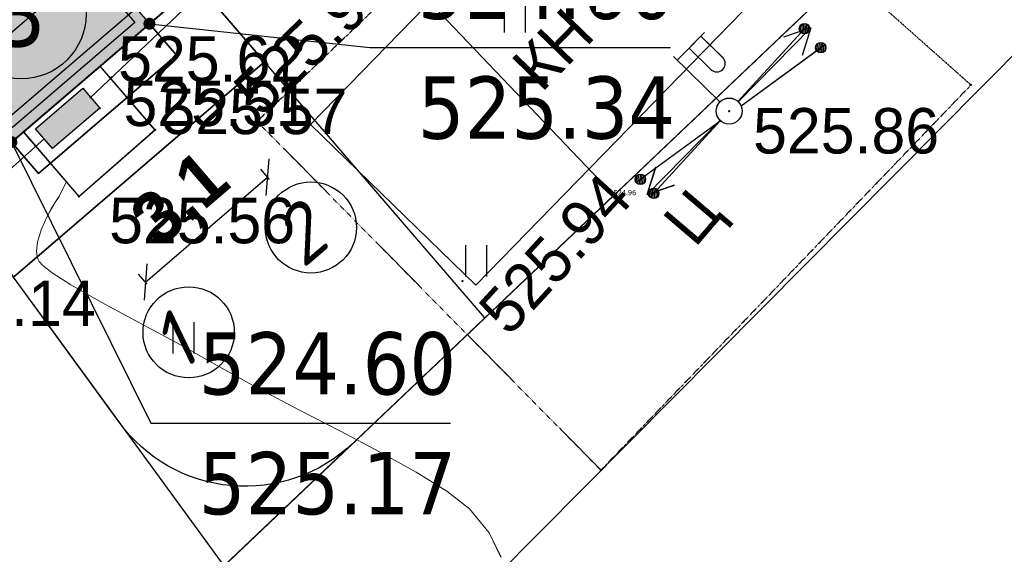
# Model space of a CAD drawing. Header units: millimetres. Extents: x 767170 to 66149698, y -983507 to 2493658.
# Tile 238 of 256: x 3346774 to 3365718, y -739359 to -729061. Entities that reach past the tile are written whole.
import ezdxf
from ezdxf.enums import TextEntityAlignment as Align

# ---------------------------------------------------------------- set-up
doc = ezdxf.new("R2010")
doc.units = ezdxf.units.MM
for name, pattern in [('ACAD_ISO03W100', [30, 12, -18]), ('Д_ТРОТ_ТРУБА', [3, 1.5, -1.5]), ('ДОРОГИ_СТРОЯЩ', [9, 8, -1])]:
    doc.linetypes.add(name, pattern=pattern)
for name, color, linetype in [('(004) Точки рельефа', 7, 'Continuous'), ('(004a) Точки рельефа (отк.)', 7, 'Continuous'), ('(007) Здания', 7, 'Continuous'), ('(013) Газ', 30, 'ИК_Газопровод -------г--------'), ('(022) Возд. Линии', 7, 'Continuous'), ('(025) Дорога', 7, 'Continuous'), ('(031) Горизонтали', 42, 'Continuous'), ('(035) Откосы', 7, 'Continuous'), ('(036) Растительность', 7, 'Continuous'), ('(040) Ограда', 7, 'Continuous'), ('METALL OG', 7, 'Continuous'), ('R_Loyiha_SRF-BND', 7, 'Continuous'), ('V-NODE-TEXT', 11, 'Continuous'), ('V_Loyiha_OPOR-PNT', 7, 'Continuous'), ('Пикет', 7, 'Continuous')]:
    doc.layers.add(name, color=color, linetype=linetype)
doc.layers.add('ВВГ 3х2.5', color=5, linetype='Continuous', lineweight=40)
doc.layers.add('ГТ_ОТМЕТКА НУЛЯ', color=7, linetype='Continuous', lineweight=25)
doc.styles.add('BM-431', font='txt')
doc.styles.add('D-431', font='txt')
doc.styles.add('FAYZXON', font='GOTHICB.TTF')
doc.styles.add('GOST-2.304_Type-B', font='GOST_Common.ttf')
doc.styles.add('P-131', font='txt')
doc.styles.get("Standard").update_dxf_attribs({"font": 'isocpeui.ttf'})
doc.styles.add('Tahoma', font='tahoma.ttf')
doc.linetypes.add('GAZ_VOZDUSH', pattern='A,1,-2,["~",Standard,S=3,R=0,X=-1.5,Y=-1.5],-1,10', length=14)
doc.linetypes.add('ИК_Газопровод -------г--------', pattern='A,9,-0.6,["Г",Standard,S=1.2,R=0,X=0,Y=-0.6],-1.2', length=10.8)
doc.linetypes.add('ОГРАДА_V_ПРОВ', pattern='A,2.5,["v",Standard,S=1,R=0,X=0,Y=0],5,["v",Standard,S=1,R=180,X=0,Y=0],2.5', length=10)
doc.linetypes.add('ОГРАДА_БЕТ', pattern='A,4,["|",Standard,S=0.8,R=0,X=0,Y=-0.8],4', length=8)
doc.dimstyles.new('MAGENTA genplan dimension', dxfattribs={"dimtxt": 1000, "dimasz": 500, "dimexe": 200, "dimexo": 300, "dimgap": 100, "dimtad": 1, "dimdec": 1, "dimlfac": 0.001, "dimzin": 1, "dimtxsty": 'FAYZXON', "dimblk": 'OBLIQUE', "dimcen": 0, "dimclrd": 142, "dimclre": 142, "dimclrt": 6, "dimadec": 0, "dimazin": 0, "dimtfac": 1, "dimtdec": 1, "dimtmove": 0, "dimatfit": 3, "dimldrblk": 'OBLIQUE', "dimfxl": 1, "dimlwd": 30, "dimlwe": 30, "dimarcsym": 0})

# ---------------------------------------------------------------- blocks, each defined once
blk = doc.blocks.new('I04010')
for p, q in [((-0.412273, 0.007146), (-0.412273, 1.207146)), ((0.387727, 1.207146), (0.387727, 0.007146))]:
    blk.add_line(p, q)
blk = doc.blocks.new('s3-flat-16')
at = {"layer": '(022) Возд. Линии'}
h = blk.add_hatch(dxfattribs=at)
h.set_pattern_fill('ACET-2D-ANSI31', color=256, scale=0.01, angle=216.1445, style=0)
h.set_pattern_definition([(261.144504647, (-32250.83694, -79576.628754), (0.031371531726, -0.004887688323), [])])
edge = h.paths.add_edge_path()
edge.add_arc((-1.534, -1.121), 0.1, 0, 360)
blk.add_lwpolyline([(0, 0), (-1.615, -1.18)], dxfattribs=at)
blk.add_circle((-1.534, -1.121), 0.1, dxfattribs=at)
blk = doc.blocks.new('s4-flat-16')
at = {"layer": '(022) Возд. Линии'}
h = blk.add_hatch(dxfattribs=at)
h.set_pattern_fill('ACET-2D-ANSI31', color=256, scale=0.01, angle=36.1445, style=0)
h.set_pattern_definition([(81.144504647, (-32251.239618, -79576.92287), (-0.031371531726, 0.004887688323), [])])
edge = h.paths.add_edge_path()
edge.add_arc((1.534, 1.121), 0.1, 0, 360)
blk.add_lwpolyline([(0, 0), (1.615, 1.18)], dxfattribs=at)
blk.add_circle((1.534, 1.121), 0.1, dxfattribs=at)
blk = doc.blocks.new('prov-s-flat-12')
at = {"layer": '(022) Возд. Линии'}
for name, p in [('s4-flat-16', (0.202, 0.148)), ('s3-flat-16', (-0.201, -0.146))]:
    blk.add_blockref(name, p, dxfattribs=at)
blk = doc.blocks.new('STOLB-flat-5')
at = {"layer": '(022) Возд. Линии'}
blk.add_circle((0, 0), 0.25, dxfattribs=at)
blk = doc.blocks.new('s3-flat-17')
at = {"layer": '(022) Возд. Линии'}
h = blk.add_hatch(dxfattribs=at)
h.set_pattern_fill('ACET-2D-ANSI31', color=256, scale=0.01, angle=227.5732, style=0)
h.set_pattern_definition([(272.57319229, (-32250.842247, -79576.64046), (0.031717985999, 0.001425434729), [])])
edge = h.paths.add_edge_path()
edge.add_arc((-1.282, -1.402), 0.1, 0, 360)
blk.add_lwpolyline([(0, 0), (-1.349, -1.476)], dxfattribs=at)
blk.add_circle((-1.282, -1.402), 0.1, dxfattribs=at)
blk = doc.blocks.new('s4-flat-17')
at = {"layer": '(022) Возд. Линии'}
h = blk.add_hatch(dxfattribs=at)
h.set_pattern_fill('ACET-2D-ANSI31', color=256, scale=0.01, angle=47.5732, style=0)
h.set_pattern_definition([(92.57319229, (-32251.178662, -79577.008535), (-0.031717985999, -0.001425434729), [])])
edge = h.paths.add_edge_path()
edge.add_arc((1.282, 1.402), 0.1, 0, 360)
blk.add_lwpolyline([(0, 0), (1.349, 1.476)], dxfattribs=at)
blk.add_circle((1.282, 1.402), 0.1, dxfattribs=at)
blk = doc.blocks.new('prov-s-flat-13')
at = {"layer": '(022) Возд. Линии'}
for name, p in [('s4-flat-17', (0.169, 0.185)), ('s3-flat-17', (-0.168, -0.183))]:
    blk.add_blockref(name, p, dxfattribs=at)
blk = doc.blocks.new('S2-flat-12')
at = {"layer": '(022) Возд. Линии'}
for p, q in [((0, 0), (1.402, 1.426)), ((1.402, 1.426), (0.874, 1.245)), ((1.402, 1.426), (1.23, 0.894))]:
    blk.add_line(p, q, dxfattribs=at)
blk = doc.blocks.new('S1-flat-12')
at = {"layer": '(022) Возд. Линии'}
for p, q in [((0, 0), (-1.402, -1.426)), ((-1.402, -1.426), (-1.23, -0.894)), ((-1.402, -1.426), (-0.874, -1.245))]:
    blk.add_line(p, q, dxfattribs=at)
blk = doc.blocks.new('f-flat-11')
at = {"layer": '(022) Возд. Линии'}
for points in [[(-0.998, 0.982), (-0.472, 1.516)], [(-0.178, 0.175), (-1.069, 1.052)]]:
    blk.add_lwpolyline(points, dxfattribs=at)
blk.add_lwpolyline([(-0.122, 0.803), (-0.122, 0.803, 0.414214), (-0.124, 1.033), (-0.542, 1.445), (-0.77, 1.213), (-0.351, 0.801, 0.414214)], format="xyb", close=True, dxfattribs=at)
blk.add_circle((0, 0), 0.25, dxfattribs=at)
blk = doc.blocks.new('U1073-flat-1')
blk.add_hatch(color=7).paths.add_polyline_path([(-0.618, -0.201), (0.292, 0.581), (0.618, 0.201), (-0.292, -0.581)])
at = {"color": 7}
blk.add_lwpolyline([(0.292, 0.581), (0.618, 0.201), (-0.292, -0.581), (-0.618, -0.201)], close=True, dxfattribs=at)
at = {"color": 4, "oblique": 15}
blk.add_attdef('Z', (0.07, -0.759), '', height=1, rotation=310.6527, dxfattribs=at)
blk = doc.blocks.new('Topo Xos')
at = {"layer": '(004) Точки рельефа', "color": 7, "linetype": 'ByBlock', "lineweight": -2, "transparency": 16777216}
for p in [(-4.437, -159.15), (7.669, -159.208), (-4.841, -160.855)]:
    blk.add_point(p, dxfattribs=at)
at = {"layer": '(004a) Точки рельефа (отк.)', "color": 7, "linetype": 'ByBlock', "lineweight": -2, "transparency": 16777216}
for p in [(-4.211, -158.56), (-3.377, -159.571)]:
    blk.add_point(p, dxfattribs=at)
at = {"layer": '(013) Газ', "linetype": 'GAZ_VOZDUSH', "ltscale": 600, "transparency": 16777216, "flags": 128}
for points in [[(211.363, 129.819), (211.209, 128.871), (207.778, 121.494), (202.64, 118.683), (188.166, 85.176), (177.148, 55.188), (172.051, 44.881), (154.526, 10.276), (125.133, -20.235), (128.406, -27.612), (104.917, -48.213), (106.152, -52.909), (104.176, -59.427), (65.329, -101.114), (61.676, -103.137), (50.307, -114.313), (42.371, -118.322), (-2.23, -156.679), (-4.629, -158.957)], [(-5.51, -159.742), (-12.404, -165.914), (-6.717, -172.301), (-11.078, -176.184)]]:
    blk.add_lwpolyline(points, dxfattribs=at)
at = {"layer": '(025) Дорога', "linetype": 'Д_ТРОТ_ТРУБА', "ltscale": 600, "transparency": 16777216, "flags": 128}
blk.add_lwpolyline([(223.139, 118.213), (208.245, 89.448), (197.876, 69.507), (189.707, 53.958), (176.533, 32.47), (171.951, 25.289), (161.032, 1.412), (144.541, -23.563), (132.433, -37.824), (113.3, -57.675), (94.179, -76.92), (79.849, -91.248), (51.179, -119.895), (31.087, -139.861), (16.304, -154.937), (-0.773, -172.153), (-3.755, -175.128)], dxfattribs=at)
at = {"layer": '(031) Горизонтали', "color": 42, "linetype": 'Continuous', "lineweight": 0, "ltscale": 600, "transparency": 16777216}
blk.add_lwpolyline([(3.28, -167.802), (3.052, -167.331), (2.673, -166.869), (2.235, -166.532), (1.648, -166.166), (0.953, -165.778), (0.191, -165.376), (-0.597, -164.967), (-1.37, -164.56), (-2.088, -164.161), (-2.889, -163.711), (-3.676, -163.286), (-4.397, -162.896), (-4.998, -162.556), (-5.356, -162.327), (-5.535, -162.184), (-5.606, -162.105), (-5.625, -162.07), (-5.642, -162.019), (-5.656, -161.909), (-5.639, -161.732), (-5.566, -161.494), (-5.45, -161.24), (-5.374, -161.094), (-5.302, -160.975), (-5.224, -160.857), (-5.084, -160.581), (-5.081, -160.575)], dxfattribs=at)
at = {"layer": '(035) Откосы', "ltscale": 600, "transparency": 16777216}
blk.add_lwpolyline([(-9.862, -160.886), (2.903, -149.919), (7.746, -142.538), (25.311, -130.903), (40.01, -117.334), (40.328, -116.97), (40.386, -116.493), (34.649, -107.716), (22.507, -95.526), (14.281, -85.984)], dxfattribs=at)
at = {"layer": '(040) Ограда', "linetype": 'ОГРАДА_БЕТ', "ltscale": 600, "transparency": 16777216, "flags": 128}
blk.add_lwpolyline([(-12.255, -157.943), (-9.862, -160.886), (-9.1, -161.822), (44.525, -115.774)], dxfattribs=at)
at = {"layer": '(040) Ограда', "ltscale": 600, "transparency": 16777216}
blk.add_lwpolyline([(-12.565, -158.195), (-10.172, -161.138), (-9.151, -162.393), (44.786, -116.077)], dxfattribs=at)
at = {"layer": '(040) Ограда', "linetype": 'ОГРАДА_V_ПРОВ', "ltscale": 600, "transparency": 16777216, "flags": 128}
blk.add_lwpolyline([(-5.91, -159.61), (-4.841, -160.855), (-3.377, -159.571), (-4.433, -158.341)], dxfattribs=at)
at = {"layer": '(022) Возд. Линии', "transparency": 16777216}
for name, p in [('prov-s-flat-13', (7.669, -159.208)), ('S2-flat-12', (7.842, -159.032)), ('f-flat-11', (7.669, -159.208)), ('prov-s-flat-12', (7.697, -159.256)), ('U1073-flat-1', (-5.055, -159.351)), ('STOLB-flat-5', (7.669, -159.208)), ('S1-flat-12', (7.493, -159.387))]:
    blk.add_blockref(name, p, dxfattribs=at)
at = {"layer": '(036) Растительность', "linetype": 'Continuous', "transparency": 16777216, "xscale": 0.5, "yscale": 0.5, "zscale": 0.5}
for p in [(3.551, -157.699), (2.809, -162.395), (-2.821, -163.879)]:
    blk.add_blockref('I04010', p, dxfattribs=at)
at = {"layer": '(004) Точки рельефа', "linetype": 'ByBlock', "transparency": 16777216, "char_height": 0.875, "attachment_point": 4, "style": 'D-431'}
for s, insert in [('525.51', (-3.982, -159.065)), ('525.86', (8.13, -159.594)), ('525.56', (-4.259, -161.323)), ('525.14', (-8.097, -162.916))]:
    blk.add_mtext(s, dxfattribs=dict(at, insert=insert))
at = {"layer": '(004a) Точки рельефа (отк.)', "linetype": 'ByBlock', "transparency": 16777216, "char_height": 0.875, "attachment_point": 4, "style": 'D-431'}
for s, insert in [('525.62', (-4.086, -158.21)), ('525.57', (-3.252, -159.221))]:
    blk.add_mtext(s, dxfattribs=dict(at, insert=insert))
blk = doc.blocks.new('_Oblique')
at = {"color": 0, "linetype": 'ByBlock', "lineweight": -2}
blk.add_line((-0.5, -0.5), (0.5, 0.5), dxfattribs=at)
blk = doc.blocks.new('*D294')
at = {"color": 142, "lineweight": 30, "transparency": 16777216}
for p, q in [((1989123, -731441), (1989123, -731185)), ((1992223, -731441), (1992223, -731185)), ((1989123, -731385), (1992223, -731385))]:
    blk.add_line(p, q, dxfattribs=at)
at = {"color": 142, "lineweight": 30, "transparency": 16777216, "xscale": 500, "yscale": 500, "zscale": 500, "rotation": 180}
blk.add_blockref('_Oblique', (1989123, -731385), dxfattribs=at)
at = {"color": 142, "lineweight": 30, "transparency": 16777216, "xscale": 500, "yscale": 500, "zscale": 500}
blk.add_blockref('_Oblique', (1992223, -731385), dxfattribs=at)
at = {"color": 6, "transparency": 16777216, "insert": (1990673, -730689), "char_height": 1000, "attachment_point": 5, "style": 'FAYZXON'}
blk.add_mtext('3,1', dxfattribs=at)
blk = doc.blocks.new('*D295')
at = {"color": 142, "lineweight": 30, "transparency": 16777216}
for p, q in [((1986356, -727461), (1986356, -724361)), ((1986433, -724361), (1986556, -724361)), ((1986433, -727461), (1986556, -727461))]:
    blk.add_line(p, q, dxfattribs=at)
at = {"color": 142, "lineweight": 30, "transparency": 16777216, "xscale": 500, "yscale": 500, "zscale": 500}
for p, rotation in [((1986356, -724361), 90), ((1986356, -727461), 270)]:
    blk.add_blockref('_Oblique', p, dxfattribs=dict(at, rotation=rotation))
at = {"color": 6, "transparency": 16777216, "insert": (1985661, -725911), "char_height": 1000, "attachment_point": 5, "rotation": 90, "style": 'FAYZXON'}
blk.add_mtext('3,1', dxfattribs=at)
blk = doc.blocks.new('A$C086e4636')
at = {"color": 0, "lineweight": 30, "ltscale": 400}
for points in [[(-2733, 65), (-2524, 65), (-2524, -6), (-2733, -6)], [(-2500, 0), (-2500, -2452), (-2524, -2452), (-2524, 0)], [(2534, 0), (2534, -2452), (2558, -2452), (2558, 0)], [(2767, 65), (2558, 65), (2558, -6), (2767, -6)], [(-2524, -2452), (-2524, -2518), (-2458, -2518), (-2458, -2452)], [(2558, -2452), (2558, -2518), (2492, -2518), (2492, -2452)]]:
    blk.add_lwpolyline(points, close=True, dxfattribs=at)
at = {"color": 0, "linetype": 'ACAD_ISO03W100', "lineweight": 25, "ltscale": 15}
for points in [[(0, 0, -0.433127), (-2458, -2518)], [(34, 0, 0.433127), (2492, -2518)]]:
    blk.add_lwpolyline(points, format="xyb", dxfattribs=at)
blk = doc.blocks.new('A$Cdc330da0')
at = {"color": 0, "lineweight": 30, "ltscale": 400}
for points in [[(-2570, 1291), (-2360, 1291), (-2360, 1220), (-2570, 1220)], [(141, 1226), (141, -1226), (164, -1226), (164, 1226)], [(374, 1291), (164, 1291), (164, 1220), (374, 1220)], [(164, -1226), (164, -1292), (98, -1292), (98, -1226)]]:
    blk.add_lwpolyline(points, close=True, dxfattribs=at)
at = {"color": 0, "linetype": 'ACAD_ISO03W100', "lineweight": 25, "ltscale": 15}
blk.add_lwpolyline([(-2360, 1226, 0.433127), (98, -1292)], format="xyb", dxfattribs=at)
blk = doc.blocks.new('A$C506b9f70')
at = {"color": 0, "ltscale": 400, "xscale": 1.230330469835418, "yscale": 1.230330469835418, "zscale": 1.230330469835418, "rotation": 179.9999999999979}
blk.add_blockref('A$C086e4636', (-371, -1573), dxfattribs=at)
at = {"color": 0, "xscale": 0.7338707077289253, "yscale": 0.7338707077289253, "zscale": 0.7338707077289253, "rotation": 180.000000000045}
blk.add_blockref('A$Cdc330da0', (-5507, -705), dxfattribs=at)
blk = doc.blocks.new('Eksplikatsia')
h = blk.add_hatch(color=2)
h.dxf.hatch_style = 1
edge = h.paths.add_edge_path()
edge.add_arc((0, 0), 1250, 0, 360)
at = {"lineweight": 30}
blk.add_circle((0, 0), 1250, dxfattribs=at)
at = {"color": 1}
blk.add_attdef('№', text='', height=1250, dxfattribs=at).set_placement((0, 0), align=Align.MIDDLE_CENTER)
blk = doc.blocks.new('*U1387')
at = {"layer": 'V_Loyiha_OPOR-PNT', "const_width": 0.115, "elevation": 523.97}
blk.add_lwpolyline([(-3.542, -157.526, 1), (-3.426, -157.526, 1)], format="xyb", close=True, dxfattribs=at)
at = {"layer": 'V_Loyiha_OPOR-PNT', "elevation": 523.97}
blk.add_lwpolyline([(-3.484, -157.526), (0.755, -157.986), (6.542, -157.986)], dxfattribs=at)
at = {"layer": 'V_Loyiha_OPOR-PNT', "color": 1, "style": 'Tahoma'}
blk.add_text('524.60', height=1.2, dxfattribs=at).set_placement((1.679, -157.433, 523.97))
at = {"layer": 'V_Loyiha_OPOR-PNT', "color": 5, "style": 'Tahoma'}
blk.add_text('525.34', height=1.2, dxfattribs=at).set_placement((1.679, -159.74, 523.97))
blk = doc.blocks.new('*U1388')
at = {"layer": 'V_Loyiha_OPOR-PNT', "const_width": 0.115, "elevation": 524.59}
blk.add_lwpolyline([(-6.197, -159.806, 1), (-6.082, -159.806, 1)], format="xyb", close=True, dxfattribs=at)
at = {"layer": 'V_Loyiha_OPOR-PNT', "elevation": 524.59}
blk.add_lwpolyline([(-6.139, -159.806), (-3.458, -165.221), (2.31, -165.221)], dxfattribs=at)
at = {"layer": 'V_Loyiha_OPOR-PNT', "color": 1, "style": 'Tahoma'}
blk.add_text('524.60', height=1.2, dxfattribs=at).set_placement((-2.535, -164.667, 524.59))
at = {"layer": 'V_Loyiha_OPOR-PNT', "color": 5, "style": 'Tahoma'}
blk.add_text('525.17', height=1.2, dxfattribs=at).set_placement((-2.535, -166.974, 524.59))
blk = doc.blocks.new('*U1518')
at = {"layer": 'R_Loyiha_SRF-BND'}
blk.add_polyline3d([(-45.328, -81.823, 519.715), (-29.378, -120.948, 521.28), (-20.48, -113.64, 521.85), (-24.287, -109.003, 520.91), (10.489, -80.444, 521.82), (34.603, -109.814, 524.28), (26.87, -116.163, 523.18), (23.066, -111.53, 522.38), (-16.047, -143.644, 522.76), (-10.016, -151.931, 523.25), (-5.836, -148.341, 522.85), (-0.297, -154.79, 525.47), (5.449, -160.828, 524.957), (-8.192, -173.81, 525.018), (-8.192, -173.81, 525.018), (-13.674, -166.277, 524.61), (-44.633, -123.738, 522.4), (-46.404, -121.305, 520.51), (-43.284, -118.626, 520.5), (-56.516, -86.165, 519.339), (-62.197, -66.264, 518.87)], dxfattribs=at)
at = {"layer": 'R_Loyiha_SRF-BND', "color": 170, "style": 'Tahoma'}
blk.add_text('524.96', height=0.1, dxfattribs=at).set_placement((5.449, -160.828, 524.957))
blk = doc.blocks.new('*U1799')
at = {"layer": 'ГТ_ОТМЕТКА НУЛЯ', "linetype": 'Continuous', "lineweight": -3}
h = blk.add_hatch(color=256, dxfattribs=at)
h.dxf.hatch_style = 1
h.paths.add_polyline_path([(0.752, 0.756), (0, 0), (-0.756, 0.752), (-0.713, 0.795), (0, 0.085), (0.71, 0.798)])
at = {"layer": 'ГТ_ОТМЕТКА НУЛЯ', "linetype": 'Continuous', "lineweight": 30}
for p, q in [((0, 0), (0, 3.877)), ((0, 3.877), (5.377, 3.877))]:
    blk.add_line(p, q, dxfattribs=at)
at = {"layer": 'ГТ_ОТМЕТКА НУЛЯ', "color": 7, "true_color": 0xffffff, "transparency": 33554687, "const_width": 1.5}
for points in [[(-0.048, 4.812), (5.172, 4.812)], [(-0.048, 2.942), (5.172, 2.942)]]:
    blk.add_lwpolyline(points, dxfattribs=at)
at = {"layer": 'ГТ_ОТМЕТКА НУЛЯ', "linetype": 'Continuous', "lineweight": -3}
blk.add_lwpolyline([(0.752, 0.756), (0, 0), (-0.756, 0.752), (-0.713, 0.795), (0, 0.085), (0.71, 0.798), (0.752, 0.756)], dxfattribs=at)
at = {"layer": 'ГТ_ОТМЕТКА НУЛЯ', "linetype": 'Continuous', "lineweight": 20}
blk.add_lwpolyline([(0, 0), (1.732, 0)], dxfattribs=at)
at = {"layer": 'ГТ_ОТМЕТКА НУЛЯ', "color": 18, "true_color": 0x000000, "style": 'GOST-2.304_Type-B'}
blk.add_attdef('ОТМ', text='', height=1.25, rotation=360, dxfattribs=at).set_placement((0.248, 3.877), align=Align.BOTTOM_LEFT)
blk.add_attdef('ПР', text='', height=1.25, rotation=360, dxfattribs=at).set_placement((0.248, 3.566), align=Align.TOP_LEFT)
blk = doc.blocks.new('asdaw1234141')
at = {"layer": '(004) Точки рельефа', "color": 7, "linetype": 'ByBlock', "lineweight": -2}
for p in [(-61096, -73118), (-48990, -73176), (-61500, -74823)]:
    blk.add_point(p, dxfattribs=at)
at = {"layer": '(004a) Точки рельефа (отк.)', "color": 7, "linetype": 'ByBlock', "lineweight": -2}
for p in [(-60870, -72528), (-60036, -73539)]:
    blk.add_point(p, dxfattribs=at)
at = {"layer": '(007) Здания', "elevation": 525677}
blk.add_lwpolyline([(-57044, -73433), (-51409, -67639), (-48226, -70734), (-53861, -76528)], close=True, dxfattribs=at)
at = {"layer": '(013) Газ', "linetype": 'GAZ_VOZDUSH', "ltscale": 600, "flags": 128}
blk.add_lwpolyline([(-62169, -73710), (-69063, -79882), (-63376, -86269), (-67737, -90152)], dxfattribs=at)
at = {"layer": '(025) Дорога', "linetype": 'Д_ТРОТ_ТРУБА', "elevation": 525688}
blk.add_lwpolyline([(-51087, -66676), (-58070, -73377), (-51457, -80093), (-44337, -72674), (-51087, -66676)], dxfattribs=at)
at = {"layer": '(031) Горизонтали', "color": 42, "linetype": 'Continuous', "lineweight": 0, "ltscale": 600}
blk.add_lwpolyline([(-53379, -81770), (-53608, -81300), (-53987, -80838), (-54424, -80501), (-55011, -80134), (-55706, -79746), (-56468, -79344), (-57256, -78936), (-58030, -78528), (-58747, -78129), (-59548, -77680), (-60335, -77254), (-61056, -76865), (-61657, -76524), (-62015, -76295), (-62194, -76153), (-62265, -76073), (-62284, -76038), (-62301, -75987), (-62316, -75877), (-62298, -75700), (-62226, -75462), (-62110, -75209), (-62034, -75063), (-61961, -74943), (-61883, -74825), (-61744, -74549), (-61741, -74543)], dxfattribs=at)
at = {"layer": '(040) Ограда', "linetype": 'ОГРАДА_БЕТ', "ltscale": 600, "flags": 128}
blk.add_lwpolyline([(-68914, -71911), (-66521, -74854), (-65760, -75790), (-12134, -29742)], dxfattribs=at)
at = {"layer": '(040) Ограда', "ltscale": 600}
blk.add_lwpolyline([(-69224, -72163), (-66831, -75106), (-65811, -76362), (-11873, -30045)], dxfattribs=at)
at = {"layer": '(040) Ограда', "linetype": 'ОГРАДА_V_ПРОВ', "ltscale": 600, "flags": 128}
blk.add_lwpolyline([(-62569, -73578), (-61500, -74823), (-60036, -73539), (-61092, -72309)], dxfattribs=at)
at = {"layer": 'Пикет', "color": 7, "linetype": 'ByBlock', "lineweight": -2, "transparency": 16777216}
for p in [(-44337, -72674, 525941), (-58070, -73377, 525958), (-57044, -73433, 525970), (-54121, -76451, 525939), (-51457, -80093, 525683)]:
    blk.add_point(p, dxfattribs=at)
at = {"layer": '(022) Возд. Линии', "xscale": 1000, "yscale": 1000, "zscale": 1000}
for name, p in [('prov-s-flat-13', (-48990, -73176)), ('S2-flat-12', (-48817, -73000)), ('f-flat-11', (-48990, -73176)), ('prov-s-flat-12', (-48963, -73225)), ('U1073-flat-1', (-61714, -73319)), ('STOLB-flat-5', (-48990, -73176)), ('S1-flat-12', (-49167, -73356))]:
    blk.add_blockref(name, p, dxfattribs=at)
at = {"layer": '(036) Растительность', "linetype": 'Continuous', "xscale": 500, "yscale": 500, "zscale": 500}
for p in [(-53108, -71667), (-53850, -76364), (-59480, -77847)]:
    blk.add_blockref('I04010', p, dxfattribs=at)
at = {"layer": '(004) Точки рельефа', "linetype": 'ByBlock', "char_height": 875, "attachment_point": 4, "style": 'D-431'}
for s, insert in [('525.56', (-60918, -75292)), ('525.14', (-64756, -76884))]:
    blk.add_mtext(s, dxfattribs=dict(at, insert=insert))
at = {"layer": '(007) Здания', "style": 'P-131'}
blk.add_text('КН', height=875, rotation=45.7954, dxfattribs=at).set_placement((-52600, -72838))
at = {"layer": '(025) Дорога', "linetype": 'ДОРОГИ_СТРОЯЩ', "style": 'BM-431'}
blk.add_text('Ц', height=875, rotation=49.559, dxfattribs=at).set_placement((-49646, -75825))
at = {"color": 4, "oblique": 15}
for p in [(7915, -43169, 526510), (-14957, -65237, 525926), (-30354, -80716, 525694), (-52139, -102428, 524466)]:
    blk.add_attdef('Z', p, '', height=1000, rotation=4.8022, dxfattribs=at)
at = {"layer": 'V-NODE-TEXT', "color": 7, "linetype": 'ByBlock', "char_height": 875, "attachment_point": 4, "style": 'D-431'}
for s, insert, rotation in [('{\\fD431|b0|i0|c0|p34;525.96}', (-58288, -73005, 525958), 43.8179), ('{\\fD431|b0|i0|c0|p34;525.94}', (-53545, -77245, 525939), 47.446)]:
    blk.add_mtext(s, dxfattribs=dict(at, insert=insert, rotation=rotation))
blk = doc.blocks.new('A$C204b781e')
h = blk.add_hatch(color=1)
h.dxf.hatch_style = 1
h.paths.add_polyline_path([(-1750, 1750), (1750, 1750), (1750, -1750), (-1750, -1750)])
for p, q in [((-4299.18, 1550), (-4779.18, 1550)), ((-4299.18, -1550), (-4779.18, -1550))]:
    blk.add_line(p, q)
for points in [[(1750, 1750), (1750, 2550), (-1750, 2550), (-1750, 1750)], [(-1750, -1750), (-1750, -2550), (1750, -2550), (1750, -1750)]]:
    blk.add_lwpolyline(points)
at = {"ltscale": 0.2}
blk.add_lwpolyline([(-1750, 1750), (1750, 1750), (1750, -1750), (-1750, -1750)], close=True, dxfattribs=at)
at = {"color": 2, "ltscale": 0.2}
blk.add_lwpolyline([(-1550, 1550), (1550, 1550), (1550, -1550), (-1550, -1550)], close=True, dxfattribs=at)
for centre in [(-5769.45, 1550), (-5791.68, -1550), (-1550, -6751.43), (1550, -6751.43)]:
    blk.add_circle(centre, 877.5)
at = {"ltscale": 50}
for s, p in [('Б', (-6363.77, 1129.49)), ('А', (-6386, -1970.51)), ('1', (-2199.03, -7262.02)), ('2', (900.97, -7262.02))]:
    blk.add_text(s, height=1080, dxfattribs=at).set_placement(p)
dim = blk.add_linear_dim(base=(-4316.6, 1550), p1=(-4539.18, -1550), p2=(-4539.18, 1550), angle=90, dimstyle='MAGENTA genplan dimension')
dim.commit()
dim.dimension.update_dxf_attribs({"geometry": '*D295', "text_midpoint": (-5011.78, 0), "insert": (-1990672.56, 725911.28)})
dim = blk.add_linear_dim(base=(1550, -5473.25), p1=(-1550, -5830.12), p2=(1550, -5830.12), dimstyle='MAGENTA genplan dimension')
dim.commit()
dim.dimension.update_dxf_attribs({"geometry": '*D294', "text_midpoint": (0, -4778.07), "insert": (-1990672.56, 725911.28)})

msp = doc.modelspace()

# ---------------------------------------------------------------- block references
at = {"xscale": 1000, "yscale": 1000, "zscale": 1000}
msp.add_blockref('Topo Xos', (3352754.32, -571613.28), dxfattribs=at)

# ---------------------------------------------------------------- next in the draw order: linework, layer by layer
for points in [[(3341355.79, -736834.3), (3338963.79, -738920.39), (3300395.29, -685926.13), (3223754.93, -569428.84), (3354734.55, -489851.54), (3417832.14, -602286.69), (3386575.58, -622966.39), (3386415.24, -626464), (3388363.36, -629103.83), (3367521.85, -647824.51), (3398510.59, -687779.78), (3350636.95, -728888.93), (3351483.64, -729874.71), (3346654.19, -734022.69)], [(3338321.29, -751362.62), (3477813.45, -618609.46)], [(3366569.61, -647738.92), (3397549.33, -687682.55), (3349270.46, -729139.67), (3349791.45, -729746.26), (3347136.35, -732026.71), (3346614.85, -731419.53), (3345479.97, -732409.28), (3346654.19, -734022.69), (3351483.64, -729874.71), (3350636.95, -728888.93), (3398510.59, -687779.78), (3367521.85, -647824.51)], [(3338321.29, -751362.62), (3367786.57, -723320.84)], [(3347001.65, -734500.1), (3350700.08, -739581.86)], [(3348377.91, -741791.84), (3352847.39, -737538.29)]]:
    msp.add_lwpolyline(points)
at = {"color": 2, "lineweight": 30}
msp.add_lwpolyline([(3362997.57, -506143.84), (3352677.38, -512244.66), (3383054.01, -565118.14), (3395347.15, -586515.53), (3378130.41, -596845.54), (3374138.51, -603930.17), (3307936.74, -639537.06), (3304272.54, -653646.23), (3322134.59, -697462.61), (3336497.07, -685667.78), (3332689.19, -681030.96), (3362828.51, -656279.77), (3383135.11, -681012.61), (3380039.44, -683554.01), (3376235.65, -678920.62), (3332616.46, -714734.44), (3342226.53, -727938.95), (3346596.96, -724185.21), (3355718.77, -734805.63)], dxfattribs=at)
at = {"lineweight": 30}
for points in [[(3293442.22, -637053.35), (3299077.92, -656797.86), (3319513.28, -706926.67), (3344768.7, -741628.36, -0.376197), (3344411.26, -745566.86), (3353179.68, -737222.06, -0.45328456), (3348685.85, -736814.25), (3334281.57, -717022.34, -0.39720505), (3334803.24, -712938.6), (3376239.69, -678917.3), (3377505.41, -680459.07), (3380602.62, -677923.17), (3362828.51, -656279.77), (3332689.19, -681030.96), (3334593.13, -683349.37, -0.41421356), (3334178.66, -687571.71), (3325280.07, -694879.46, -0.5052191), (3320598.1, -693693.53), (3304648.57, -654568.66, -0.16168228)], [(3353179.68, -737222.06, -0.45328456), (3348685.85, -736814.25)]]:
    msp.add_lwpolyline(points, format="xyb", dxfattribs=at)
for points in [[(3397549.33, -687682.55), (3349270.46, -729139.67)], [(3348685.85, -736814.25), (3334281.57, -717022.34)], [(3351483.64, -729874.71), (3350636.95, -728888.93)], [(3349270.46, -729139.67), (3349791.45, -729746.26)], [(3346654.19, -734022.69), (3351483.64, -729874.71)], [(3349791.45, -729746.26), (3347136.35, -732026.71)], [(3347136.35, -732026.71), (3346614.85, -731419.53)], [(3344411.26, -745566.86), (3353179.68, -737222.06)]]:
    msp.add_lwpolyline(points, dxfattribs=at)
msp.add_lwpolyline([(3343813.41, -728157.85), (3346468.51, -725877.4), (3349791.45, -729746.26), (3347136.35, -732026.71)], close=True)
at = {"layer": 'METALL OG', "color": 5, "lineweight": 30, "ltscale": 120}
msp.add_lwpolyline([(3397549.33, -687682.55), (3349270.46, -729139.67)], dxfattribs=at)

# ---------------------------------------------------------------- next in the draw order: block references
at = {"rotation": 40.65906120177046}
msp.add_blockref('A$C204b781e', (3346802.43, -728952.05), dxfattribs=at)
ref = msp.add_blockref('Eksplikatsia', (3346802.43, -728952.05))
ref.add_attrib('№', '3', dxfattribs={"color": 1, "height": 1250, "style": 'Tahoma'}).set_placement((3346802.43, -728952.05), align=Align.MIDDLE_CENTER)
at = {"color": 5, "xscale": 0.7177323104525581, "yscale": 0.7177323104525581, "zscale": 0.7177323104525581, "rotation": 220.2502163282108}
msp.add_blockref('A$C506b9f70', (3343021.51, -735757.94), dxfattribs=at)
at = {"layer": 'R_Loyiha_SRF-BND', "xscale": 1000, "yscale": 1000, "zscale": 1000}
msp.add_blockref('*U1518', (3352754.32, -571613.28), dxfattribs=at)
at = {"layer": 'V_Loyiha_OPOR-PNT', "xscale": 1000, "yscale": 1000, "zscale": 1000}
for name in ['*U1387', '*U1388']:
    msp.add_blockref(name, (3352754.32, -571613.28), dxfattribs=at)
at = {"layer": 'ВВГ 3х2.5', "color": 1, "lineweight": 40}
msp.add_blockref('asdaw1234141', (3409413.61, -657644.92), dxfattribs=at)
at = {"layer": 'ГТ_ОТМЕТКА НУЛЯ', "xscale": 1000, "yscale": 1000, "zscale": 1000}
msp.add_blockref('*U1799', (3344442.01, -729799.74, 523710), dxfattribs=at).add_auto_attribs({'ОТМ': '524.75', 'ПР': '000.00'})

doc.saveas('drawing.dxf')
